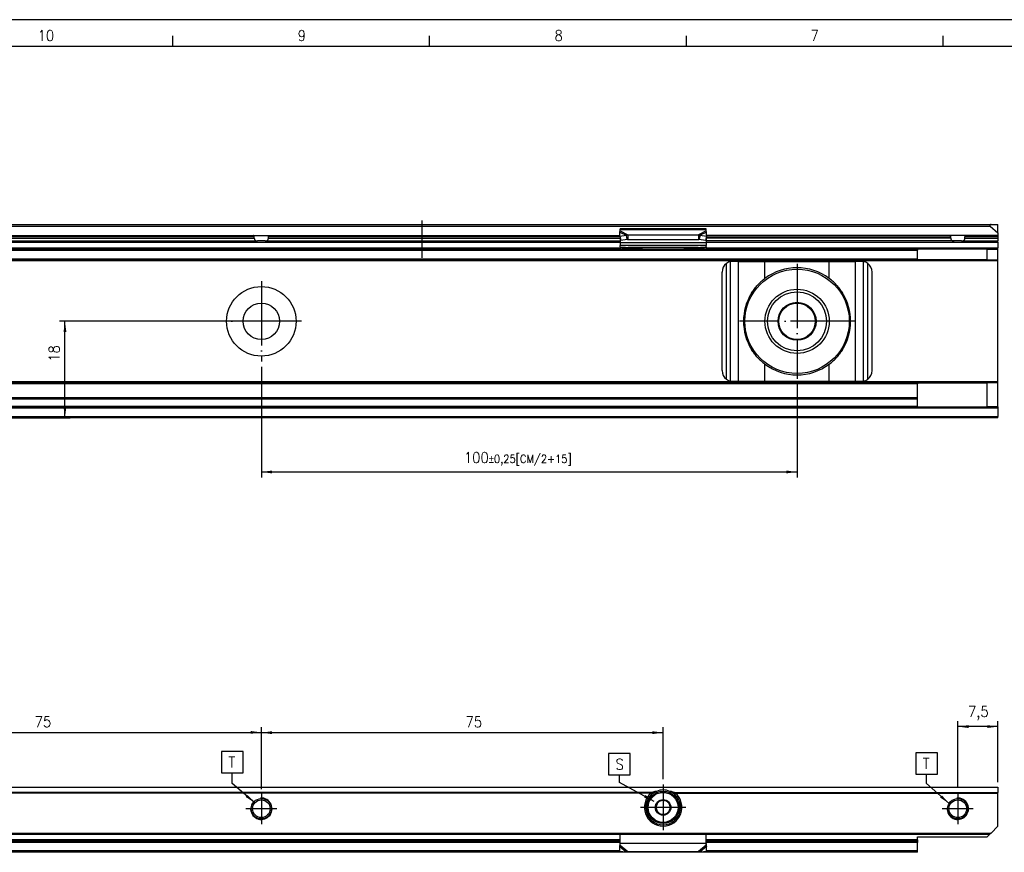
# Model space of a CAD drawing. Header units: millimetres. Extents: x -746 to 556, y -92 to 517.
# Tile 21 of 37: x -371 to -187, y 346 to 502. Entities that reach past the tile are written whole.
import ezdxf

# ---------------------------------------------------------------- set-up
doc = ezdxf.new("R2010")
doc.units = ezdxf.units.MM
doc.linetypes.add('DOT_CENTER', pattern=[14, 12, -1, 0, -1])
doc.layers.add('1', color=7, linetype='Continuous')
doc.styles.add('CONVERTER_12', font='txt.shx', dxfattribs={"width": 0.9})
doc.dimstyles.new('ME10_DIM_31', dxfattribs={"dimtxt": 2, "dimasz": 2, "dimexe": 1, "dimexo": 1, "dimgap": 1, "dimtad": 1, "dimdsep": 46, "dimtxsty": 'CONVERTER_12', "dimsah": 1, "dimcen": 0.09, "dimclrd": 2, "dimclre": 2, "dimclrt": 2, "dimadec": 0, "dimazin": 0, "dimtfac": 1, "dimtdec": 4, "dimtix": 1, "dimtmove": 0, "dimatfit": 3, "dimfxl": 1, "dimtolj": 1, "dimtzin": 0, "dimarcsym": 0})
doc.dimstyles.new('ME10_DIM_35', dxfattribs={"dimtxt": 2, "dimasz": 2, "dimexe": 1, "dimexo": 1, "dimgap": 1, "dimtad": 1, "dimdsep": 46, "dimtxsty": 'CONVERTER_12', "dimsah": 1, "dimcen": 0.09, "dimclrd": 2, "dimclre": 2, "dimclrt": 2, "dimadec": 0, "dimazin": 0, "dimtol": 1, "dimtp": 0.25, "dimtm": 0.25, "dimtfac": 0.75, "dimtdec": 0, "dimtix": 1, "dimtmove": 0, "dimatfit": 3, "dimfxl": 1, "dimtolj": 1, "dimtzin": 0, "dimarcsym": 0})
doc.dimstyles.new('ME10_DIM_36', dxfattribs={"dimtxt": 2, "dimasz": 2, "dimexe": 1, "dimexo": 1, "dimgap": 1, "dimtad": 1, "dimdsep": 46, "dimtxsty": 'CONVERTER_12', "dimsah": 1, "dimcen": 0.09, "dimclrd": 2, "dimclre": 2, "dimclrt": 2, "dimadec": 0, "dimazin": 0, "dimtfac": 1, "dimtdec": 4, "dimtix": 1, "dimtmove": 0, "dimatfit": 3, "dimfxl": 1, "dimtolj": 1, "dimtzin": 0, "dimarcsym": 0})
doc.dimstyles.new('ME10_DIM_37', dxfattribs={"dimtxt": 2, "dimasz": 2, "dimexe": 1, "dimexo": 1, "dimgap": 1, "dimtad": 1, "dimdsep": 46, "dimtxsty": 'CONVERTER_12', "dimsah": 1, "dimcen": 0.09, "dimclrd": 2, "dimclre": 2, "dimclrt": 2, "dimadec": 0, "dimazin": 0, "dimtfac": 1, "dimtdec": 4, "dimtix": 1, "dimtmove": 0, "dimatfit": 3, "dimfxl": 1, "dimtolj": 1, "dimtzin": 0, "dimarcsym": 0})
doc.dimstyles.new('ME10_DIM_39', dxfattribs={"dimtxt": 2, "dimasz": 2, "dimexe": 1, "dimexo": 1, "dimgap": 1, "dimtad": 1, "dimdsep": 46, "dimtxsty": 'CONVERTER_12', "dimsah": 1, "dimcen": 0.09, "dimclrd": 2, "dimclre": 2, "dimclrt": 2, "dimadec": 0, "dimazin": 0, "dimtfac": 1, "dimtdec": 4, "dimtix": 1, "dimtmove": 0, "dimatfit": 3, "dimfxl": 1, "dimtolj": 1, "dimtzin": 0, "dimarcsym": 0})
doc.dimstyles.get("Standard").update_dxf_attribs({"dimtxt": 0.18, "dimasz": 0.18, "dimexe": 0.18, "dimexo": 0.0625, "dimgap": 0.09, "dimtad": 0, "dimtih": 1, "dimtoh": 1, "dimdec": 4, "dimzin": 0, "dimdsep": 46, "dimtxsty": 'Standard', "dimcen": 0.09, "dimadec": 0, "dimazin": 0, "dimtfac": 1, "dimtdec": 4, "dimtofl": 0, "dimtmove": 0, "dimatfit": 3, "dimfxl": 1, "dimtolj": 1, "dimtzin": 0, "dimarcsym": 0})

# ---------------------------------------------------------------- blocks, each defined once
blk = doc.blocks.new('SOPORTE_SV2-T__50', base_point=(-462.95, 427.45))
at = {"color": 7, "linetype": 'Continuous'}
for p, q in [((-461.65, 463.55), (-189.25, 463.55)), ((-461.52, 463.2), (-189.38, 463.2)), ((-189.38, 463.2), (-187.95, 462)), ((-189.25, 463.55), (-187.95, 463.55)), ((-187.95, 462), (-187.95, 463.55)), ((-392.36, 461.45), (-326.89, 461.45)), ((-326.89, 461.45), (-324.01, 461.45)), ((-324.01, 461.45), (-258.54, 461.45)), ((-258.54, 461.33), (-258.56, 462.13)), ((-258.54, 461.33), (-257.37, 461.51)), ((-258.54, 461.33), (-258.36, 460.6)), ((-242.45, 462.72), (-258.45, 462.72)), ((-258.45, 462.51), (-258.45, 462.72)), ((-258.45, 462.33), (-258.45, 462.51)), ((-257.37, 461.51), (-257.26, 461.07)), ((-257.04, 461.6), (-243.86, 461.6)), ((-257.04, 461.6), (-257.04, 461.09)), ((-243.86, 461.6), (-243.86, 461.09)), ((-243.53, 461.51), (-243.64, 461.07)), ((-243.53, 461.51), (-242.36, 461.33)), ((-242.36, 461.33), (-242.54, 460.6)), ((-242.45, 462.51), (-242.45, 462.72)), ((-242.45, 462.33), (-242.45, 462.51)), ((-242.36, 461.33), (-242.34, 462.13)), ((-196.89, 461.45), (-242.36, 461.45)), ((-194.01, 461.45), (-196.89, 461.45)), ((-187.95, 461.45), (-194.01, 461.45)), ((-187.95, 462), (-187.95, 461.5)), ((-187.95, 461.45), (-187.95, 461.5)), ((-187.95, 461.45), (-187.95, 461.25)), ((-392.45, 460.45), (-326.14, 460.45)), ((-326.76, 460.95), (-326.76, 461.25)), ((-324.76, 460.45), (-326.14, 460.45)), ((-324.76, 460.45), (-258.45, 460.45)), ((-324.14, 460.95), (-324.14, 461.25)), ((-258.45, 460.98), (-258.45, 460.11)), ((-258.45, 460.11), (-258.45, 459.62)), ((-242.45, 459.62), (-258.45, 459.62)), ((-258.45, 459.34), (-258.45, 459.62)), ((-258.36, 460.6), (-257.18, 460.78)), ((-257.26, 461.07), (-257.18, 460.78)), ((-257.04, 461.09), (-257.04, 460.75)), ((-257.04, 460.75), (-243.86, 460.75)), ((-243.86, 461.09), (-243.86, 460.75)), ((-243.64, 461.07), (-243.72, 460.78)), ((-243.72, 460.78), (-242.54, 460.6)), ((-242.45, 460.98), (-242.45, 460.11)), ((-196.14, 460.45), (-242.45, 460.45)), ((-242.45, 460.11), (-242.45, 459.62)), ((-242.45, 459.34), (-242.45, 459.62)), ((-196.76, 460.95), (-196.76, 461.25)), ((-194.76, 460.45), (-196.14, 460.45)), ((-194.76, 460.45), (-187.95, 460.45)), ((-194.14, 460.95), (-194.14, 461.25)), ((-187.95, 461.25), (-187.95, 460.95)), ((-187.95, 460.95), (-187.95, 460.45)), ((-187.95, 460.25), (-187.95, 460.45)), ((-187.95, 460.25), (-187.95, 459.15)), ((-392.45, 458.95), (-258.45, 458.95)), ((-258.45, 459.34), (-258.45, 459.16)), ((-258.45, 459.16), (-258.45, 458.95)), ((-258.45, 458.95), (-255.69, 458.95)), ((-256.96, 459.23), (-253.45, 458.96)), ((-256.96, 459.23), (-256.96, 459.12)), ((-255.69, 458.95), (-256.96, 459.05)), ((-255.69, 458.95), (-253.45, 458.95)), ((-253.45, 458.96), (-253.45, 458.95)), ((-253.45, 458.96), (-247.45, 458.96)), ((-253.45, 458.95), (-247.45, 458.95)), ((-247.45, 458.96), (-243.94, 459.23)), ((-247.45, 458.96), (-247.45, 458.95)), ((-247.45, 458.95), (-245.21, 458.95)), ((-243.94, 459.05), (-245.21, 458.95)), ((-245.21, 458.95), (-242.45, 458.95)), ((-243.94, 459.12), (-243.94, 459.23)), ((-242.45, 459.34), (-242.45, 459.16)), ((-242.45, 459.16), (-242.45, 458.95)), ((-242.45, 458.95), (-202.95, 458.95)), ((-202.95, 458.95), (-202.95, 458.75)), ((-189.95, 458.95), (-202.95, 458.95)), ((-202.95, 457.15), (-202.95, 458.75)), ((-189.95, 458.95), (-187.95, 458.95)), ((-189.95, 456.95), (-189.95, 458.95)), ((-187.95, 458.95), (-187.95, 459.15)), ((-187.95, 456.95), (-187.95, 458.95)), ((-447.95, 456.95), (-202.95, 456.95)), ((-236.38, 456.65), (-237.45, 456.65)), ((-236.38, 456.65), (-231.46, 456.65)), ((-231.46, 456.65), (-219.44, 456.65)), ((-219.44, 456.65), (-214.52, 456.65)), ((-213.45, 456.65), (-214.52, 456.65)), ((-202.95, 456.95), (-202.95, 457.15)), ((-189.95, 456.95), (-202.95, 456.95)), ((-189.95, 456.95), (-187.95, 456.95)), ((-187.95, 456.75), (-187.95, 456.95)), ((-187.95, 434.15), (-187.95, 456.75)), ((-239.45, 436.25), (-239.45, 454.65)), ((-211.45, 436.25), (-211.45, 454.65)), ((-202.95, 433.95), (-447.95, 433.95)), ((-237.45, 434.25), (-236.38, 434.25)), ((-236.38, 434.25), (-231.46, 434.25)), ((-231.46, 434.25), (-219.44, 434.25)), ((-219.44, 434.25), (-214.52, 434.25)), ((-214.52, 434.25), (-213.45, 434.25)), ((-202.95, 433.95), (-202.95, 433.75)), ((-202.95, 433.95), (-189.95, 433.95)), ((-202.95, 431.17), (-202.95, 433.75)), ((-189.95, 429.45), (-189.95, 433.95)), ((-187.95, 433.95), (-189.95, 433.95)), ((-187.95, 433.95), (-187.95, 434.15)), ((-187.95, 429.45), (-187.95, 433.95)), ((-202.95, 431.17), (-447.95, 431.17)), ((-202.95, 430.89), (-202.95, 431.17)), ((-202.95, 429.57), (-202.95, 430.89)), ((-202.95, 429.45), (-447.95, 429.45)), ((-202.95, 429.45), (-202.95, 429.57)), ((-202.95, 429.45), (-189.95, 429.45)), ((-187.95, 429.45), (-189.95, 429.45)), ((-187.95, 429.45), (-187.95, 429.25)), ((-187.95, 429.25), (-187.95, 427.65)), ((-187.95, 427.45), (-462.95, 427.45)), ((-187.95, 427.45), (-187.95, 427.65))]:
    blk.add_line(p, q, dxfattribs=at)
at = {"color": 3, "linetype": 'Continuous'}
for p, q in [((-392.36, 461.5), (-258.54, 461.5)), ((-258.56, 462.13), (-257.37, 461.51)), ((-242.45, 462.51), (-258.45, 462.51)), ((-258.45, 462.33), (-257.04, 461.6)), ((-242.45, 462.33), (-243.86, 461.6)), ((-242.34, 462.13), (-243.53, 461.51)), ((-187.95, 461.5), (-242.36, 461.5)), ((-392.45, 460.95), (-326.76, 460.95)), ((-392.45, 460.25), (-258.45, 460.25)), ((-326.76, 461.25), (-392.38, 461.25)), ((-258.52, 461.25), (-324.14, 461.25)), ((-324.14, 460.95), (-258.45, 460.95)), ((-242.45, 460.11), (-258.45, 460.11)), ((-196.76, 460.95), (-242.45, 460.95)), ((-242.45, 460.25), (-187.95, 460.25)), ((-242.38, 461.25), (-196.76, 461.25)), ((-187.95, 461.25), (-194.14, 461.25)), ((-194.14, 460.95), (-187.95, 460.95)), ((-447.95, 458.75), (-202.95, 458.75)), ((-392.45, 459.15), (-258.45, 459.15)), ((-243.94, 459.23), (-256.96, 459.23)), ((-256.96, 459.12), (-256.96, 459.05)), ((-243.94, 459.05), (-243.94, 459.12)), ((-242.45, 459.15), (-187.95, 459.15)), ((-187.95, 456.75), (-462.95, 456.75)), ((-447.95, 457.15), (-202.95, 457.15)), ((-238.65, 434.65), (-238.65, 456.25)), ((-237.85, 434.29), (-237.85, 456.61)), ((-236.38, 434.25), (-236.38, 456.65)), ((-231.46, 453.44), (-231.46, 456.65)), ((-219.44, 453.44), (-219.44, 456.65)), ((-214.52, 434.25), (-214.52, 456.65)), ((-213.05, 434.29), (-213.05, 456.61)), ((-212.25, 434.65), (-212.25, 456.25)), ((-231.46, 434.25), (-231.46, 437.46)), ((-219.44, 434.25), (-219.44, 437.46)), ((-187.95, 434.15), (-462.95, 434.15)), ((-202.95, 433.75), (-447.95, 433.75)), ((-202.95, 430.89), (-447.95, 430.89)), ((-187.95, 429.25), (-462.95, 429.25)), ((-202.95, 429.57), (-447.95, 429.57)), ((-462.95, 427.65), (-187.95, 427.65))]:
    blk.add_line(p, q, dxfattribs=at)
at = {"color": 7, "linetype": 'Continuous'}
for centre, radius in [((-225.45, 445.45), 9.75), ((-325.45, 445.45), 6.5), ((-225.45, 445.45), 6), ((-225.45, 445.45), 5.5), ((-325.45, 445.45), 3.4), ((-225.45, 445.45), 3.55), ((-225.45, 445.45), 3.4)]:
    blk.add_circle(centre, radius, dxfattribs=at)
for centre, radius, start, end in [((-189.25, 463.35), 0.2, 90, 230), ((-237.45, 454.65), 2, 126.8699, 180), ((-237.45, 454.65), 2, 101.598, 126.8699), ((-237.45, 454.65), 2, 90, 101.598), ((-213.45, 454.65), 2, 78.402, 90), ((-213.45, 454.65), 2, 53.1301, 78.402), ((-213.45, 454.65), 2, 360, 53.1301), ((-225.45, 445.45), 10, 53.076, 126.924), ((-225.45, 445.45), 10, 126.924, 138.5708), ((-225.45, 445.45), 10, 41.4292, 53.076), ((-225.45, 445.45), 10, 148.2363, 211.7637), ((-225.45, 445.45), 10, 328.2362, 31.7638), ((-225.45, 445.45), 10, 221.4292, 233.076), ((-225.45, 445.45), 10, 233.076, 306.924), ((-225.45, 445.45), 10, 306.924, 318.5708), ((-237.45, 436.25), 2, 180, 233.1301), ((-213.45, 436.25), 2, 306.8699, 0), ((-237.45, 436.25), 2, 233.1301, 258.402), ((-237.45, 436.25), 2, 258.402, 270), ((-213.45, 436.25), 2, 270, 281.598), ((-213.45, 436.25), 2, 281.598, 306.8699)]:
    blk.add_arc(centre, radius, start, end, dxfattribs=at)
for points, knots in [([(-326.76, 461.25), (-326.76, 461.25), (-326.76, 461.25), (-326.76, 461.27), (-326.76, 461.29), (-326.77, 461.31), (-326.78, 461.33), (-326.78, 461.35), (-326.79, 461.37), (-326.8, 461.38), (-326.81, 461.4), (-326.82, 461.41), (-326.83, 461.42), (-326.84, 461.43), (-326.85, 461.44), (-326.87, 461.45), (-326.89, 461.45), (-326.89, 461.45)], [0, 0, 0, 0, 0.0031683, 0.006336, 0.0372085, 0.0632551, 0.0837858, 0.1010095, 0.1216972, 0.137315, 0.1560871, 0.1718016, 0.1868141, 0.1993732, 0.2139387, 0.2375448, 0.2593795, 0.2593795, 0.2593795, 0.2593795]), ([(-324.14, 461.25), (-324.14, 461.25), (-324.14, 461.25), (-324.14, 461.27), (-324.14, 461.29), (-324.13, 461.31), (-324.12, 461.34), (-324.11, 461.37), (-324.1, 461.39), (-324.08, 461.41), (-324.07, 461.42), (-324.06, 461.43), (-324.05, 461.44), (-324.04, 461.44), (-324.03, 461.45), (-324.02, 461.45), (-324.01, 461.45), (-324.01, 461.45)], [0, 0, 0, 0, 0.0031219, 0.0062433, 0.0371286, 0.0631881, 0.0837322, 0.1212259, 0.156042, 0.1700747, 0.1867327, 0.2006595, 0.2139135, 0.2274073, 0.2378608, 0.2498508, 0.2594367, 0.2594367, 0.2594367, 0.2594367]), ([(-258.56, 462.13), (-258.55, 462.15), (-258.53, 462.18), (-258.51, 462.24), (-258.48, 462.29), (-258.46, 462.32), (-258.45, 462.33)], [0, 0, 0, 0, 0.0630544, 0.1234867, 0.1799191, 0.2333291, 0.2333291, 0.2333291, 0.2333291]), ([(-257.37, 461.51), (-257.34, 461.52), (-257.29, 461.54), (-257.2, 461.56), (-257.12, 461.59), (-257.06, 461.6), (-257.04, 461.6)], [0, 0, 0, 0, 0.0837038, 0.1730262, 0.2625573, 0.3435202, 0.3435202, 0.3435202, 0.3435202]), ([(-243.86, 461.6), (-243.84, 461.6), (-243.78, 461.59), (-243.7, 461.56), (-243.61, 461.54), (-243.56, 461.52), (-243.53, 461.51)], [0, 0, 0, 0, 0.0849289, 0.1704941, 0.256711, 0.3435204, 0.3435204, 0.3435204, 0.3435204]), ([(-242.34, 462.13), (-242.35, 462.15), (-242.37, 462.18), (-242.39, 462.24), (-242.42, 462.29), (-242.44, 462.32), (-242.45, 462.33)], [0, 0, 0, 0, 0.0630544, 0.1234867, 0.1753749, 0.2333288, 0.2333288, 0.2333288, 0.2333288]), ([(-196.76, 461.25), (-196.76, 461.25), (-196.76, 461.25), (-196.76, 461.27), (-196.77, 461.3), (-196.77, 461.33), (-196.79, 461.37), (-196.81, 461.4), (-196.83, 461.42), (-196.85, 461.43), (-196.86, 461.44), (-196.87, 461.45), (-196.88, 461.45), (-196.89, 461.45), (-196.89, 461.45)], [0, 0, 0, 0, 0.0032225, 0.006338, 0.0457209, 0.0837493, 0.1212087, 0.1559948, 0.1862741, 0.2137839, 0.2260551, 0.2377687, 0.2479644, 0.2593368, 0.2593368, 0.2593368, 0.2593368]), ([(-194.01, 461.45), (-194.01, 461.45), (-194.03, 461.45), (-194.05, 461.44), (-194.06, 461.43), (-194.07, 461.42), (-194.08, 461.41), (-194.09, 461.4), (-194.1, 461.38), (-194.11, 461.37), (-194.12, 461.35), (-194.12, 461.33), (-194.13, 461.31), (-194.14, 461.29), (-194.14, 461.27), (-194.14, 461.25), (-194.14, 461.25), (-194.14, 461.25)], [0, 0, 0, 0, 0.0218349, 0.045441, 0.0572518, 0.072566, 0.0892441, 0.1032919, 0.120143, 0.137683, 0.1548542, 0.1755929, 0.1961235, 0.2221698, 0.2530419, 0.2561575, 0.2593799, 0.2593799, 0.2593799, 0.2593799]), ([(-326.76, 460.95), (-326.76, 460.94), (-326.76, 460.91), (-326.76, 460.88), (-326.75, 460.84), (-326.75, 460.8), (-326.73, 460.75), (-326.71, 460.69), (-326.68, 460.64), (-326.64, 460.6), (-326.61, 460.57), (-326.55, 460.53), (-326.47, 460.49), (-326.37, 460.46), (-326.25, 460.45), (-326.18, 460.45), (-326.14, 460.45)], [0, 0, 0, 0, 0.0350308, 0.0700838, 0.1074618, 0.1388803, 0.2023942, 0.2686208, 0.3257331, 0.3745896, 0.4257438, 0.4743719, 0.5784294, 0.6876474, 0.7990086, 0.918714, 0.918714, 0.918714, 0.918714]), ([(-324.76, 460.45), (-324.72, 460.45), (-324.65, 460.45), (-324.53, 460.46), (-324.43, 460.49), (-324.35, 460.53), (-324.29, 460.57), (-324.26, 460.6), (-324.22, 460.64), (-324.19, 460.69), (-324.17, 460.75), (-324.15, 460.8), (-324.15, 460.85), (-324.14, 460.88), (-324.14, 460.91), (-324.14, 460.94), (-324.14, 460.95)], [0, 0, 0, 0, 0.1197065, 0.2310686, 0.3402861, 0.4443433, 0.4929743, 0.544132, 0.5929839, 0.6500895, 0.7163159, 0.7798296, 0.8163165, 0.8486414, 0.8836887, 0.918714, 0.918714, 0.918714, 0.918714]), ([(-257.18, 460.78), (-257.17, 460.78), (-257.15, 460.77), (-257.11, 460.76), (-257.07, 460.75), (-257.05, 460.75), (-257.04, 460.75)], [0, 0, 0, 0, 0.0372861, 0.0751943, 0.1129244, 0.1512902, 0.1512902, 0.1512902, 0.1512902]), ([(-243.86, 460.75), (-243.85, 460.75), (-243.83, 460.75), (-243.79, 460.76), (-243.75, 460.77), (-243.73, 460.78), (-243.72, 460.78)], [0, 0, 0, 0, 0.0383658, 0.0760959, 0.1140041, 0.1512902, 0.1512902, 0.1512902, 0.1512902]), ([(-196.76, 460.95), (-196.76, 460.94), (-196.76, 460.91), (-196.76, 460.88), (-196.75, 460.85), (-196.75, 460.81), (-196.74, 460.78), (-196.73, 460.75), (-196.72, 460.72), (-196.7, 460.68), (-196.68, 460.64), (-196.64, 460.6), (-196.61, 460.57), (-196.55, 460.53), (-196.47, 460.49), (-196.37, 460.46), (-196.25, 460.45), (-196.18, 460.45), (-196.14, 460.45)], [0, 0, 0, 0, 0.0380438, 0.0700721, 0.1044241, 0.1388855, 0.1719736, 0.2054282, 0.2391594, 0.2686951, 0.3258023, 0.3746553, 0.4258118, 0.4744419, 0.5784983, 0.687715, 0.7990765, 0.9187821, 0.9187821, 0.9187821, 0.9187821]), ([(-194.76, 460.45), (-194.72, 460.45), (-194.65, 460.45), (-194.53, 460.46), (-194.43, 460.49), (-194.35, 460.53), (-194.29, 460.57), (-194.26, 460.6), (-194.22, 460.64), (-194.2, 460.68), (-194.18, 460.72), (-194.17, 460.75), (-194.16, 460.78), (-194.15, 460.81), (-194.15, 460.85), (-194.14, 460.88), (-194.14, 460.91), (-194.14, 460.94), (-194.14, 460.95)], [0, 0, 0, 0, 0.1197057, 0.2310672, 0.3402839, 0.4443402, 0.4929703, 0.5441268, 0.5929799, 0.650087, 0.6796228, 0.7133539, 0.7468086, 0.7798967, 0.8163844, 0.8487099, 0.8807382, 0.918782, 0.918782, 0.918782, 0.918782]), ([(-258.45, 459.34), (-258.33, 459.33), (-258.08, 459.32), (-257.7, 459.29), (-257.33, 459.26), (-257.08, 459.24), (-256.96, 459.23)], [0, 0, 0, 0, 0.373743, 0.74735, 1.121197, 1.494893, 1.494893, 1.494893, 1.494893]), ([(-256.96, 459.05), (-257.08, 459.06), (-257.33, 459.08), (-257.7, 459.1), (-258.08, 459.13), (-258.33, 459.15), (-258.45, 459.16)], [0, 0, 0, 0, 0.373648, 0.747439, 1.120992, 1.494694, 1.494694, 1.494694, 1.494694]), ([(-243.94, 459.23), (-243.82, 459.24), (-243.57, 459.26), (-243.2, 459.29), (-242.82, 459.32), (-242.57, 459.33), (-242.45, 459.34)], [0, 0, 0, 0, 0.373695, 0.747543, 1.121146, 1.494893, 1.494893, 1.494893, 1.494893]), ([(-242.45, 459.16), (-242.57, 459.15), (-242.82, 459.13), (-243.2, 459.1), (-243.57, 459.08), (-243.82, 459.06), (-243.94, 459.05)], [0, 0, 0, 0, 0.373702, 0.747255, 1.121052, 1.494694, 1.494694, 1.494694, 1.494694]), ([(-233.95, 450.71), (-233.87, 450.83), (-233.71, 451.06), (-233.46, 451.4), (-233.21, 451.74), (-233.03, 451.96), (-232.95, 452.07)], [0, 0, 0, 0, 0.425548, 0.842522, 1.267064, 1.685169, 1.685169, 1.685169, 1.685169]), ([(-217.95, 452.07), (-217.87, 451.96), (-217.69, 451.74), (-217.44, 451.4), (-217.19, 451.06), (-217.03, 450.83), (-216.95, 450.71)], [0, 0, 0, 0, 0.418104, 0.842646, 1.25962, 1.685167, 1.685167, 1.685167, 1.685167]), ([(-232.95, 438.83), (-233.03, 438.94), (-233.21, 439.16), (-233.46, 439.5), (-233.71, 439.84), (-233.87, 440.07), (-233.95, 440.19)], [0, 0, 0, 0, 0.418104, 0.842647, 1.259621, 1.685169, 1.685169, 1.685169, 1.685169]), ([(-216.95, 440.19), (-217.03, 440.07), (-217.19, 439.84), (-217.44, 439.5), (-217.69, 439.16), (-217.87, 438.94), (-217.95, 438.83)], [0, 0, 0, 0, 0.425548, 0.842521, 1.267063, 1.685167, 1.685167, 1.685167, 1.685167])]:
    blk.add_open_spline(points, degree=3, knots=knots, dxfattribs=at)
at = {"layer": '1', "color": 2, "linetype": 'DOT_CENTER'}
for p, q in [((-225.45, 456.2), (-225.45, 434.7)), ((-325.45, 452.95), (-325.45, 437.95)), ((-317.95, 445.45), (-332.95, 445.45)), ((-214.7, 445.45), (-236.2, 445.45))]:
    blk.add_line(p, q, dxfattribs=at)
blk = doc.blocks.new('*D95')
at = {"layer": '1', "color": 2, "linetype": 'Continuous'}
for p, q in [((-318.95, 445.45), (-363.11, 445.45)), ((-362.11, 427.45), (-362.11, 445.45)), ((-461.95, 427.45), (-361.11, 427.45))]:
    blk.add_line(p, q, dxfattribs=at)
at = {"layer": '1', "color": 2}
for points in [[(-361.84, 443.45), (-362.37, 443.45), (-362.11, 445.45)], [(-362.37, 429.45), (-361.84, 429.45), (-362.11, 427.45)]]:
    blk.add_solid(points, dxfattribs=at)
at = {"layer": '1', "color": 2, "insert": (-363.11, 437.89), "char_height": 2, "attachment_point": 7, "rotation": 90, "line_spacing_factor": 0.60024, "style": 'CONVERTER_12'}
blk.add_mtext('18', dxfattribs=at)
blk = doc.blocks.new('*D99')
at = {"layer": '1', "color": 2, "linetype": 'Continuous'}
for p, q in [((-325.45, 436.95), (-325.45, 416.31)), ((-225.45, 433.7), (-225.45, 416.31)), ((-325.45, 417.31), (-225.45, 417.31))]:
    blk.add_line(p, q, dxfattribs=at)
at = {"layer": '1', "color": 2}
for points in [[(-323.45, 417.58), (-323.45, 417.05), (-325.45, 417.31)], [(-227.45, 417.05), (-227.45, 417.58), (-225.45, 417.31)]]:
    blk.add_solid(points, dxfattribs=at)
at = {"layer": '1', "color": 2, "insert": (-287.64, 418.51), "char_height": 2, "attachment_point": 7, "rotation": 0.0001, "line_spacing_factor": 0.60024, "style": 'CONVERTER_12'}
blk.add_mtext('\\C2;\\C2;\\C2;100\\C2;\\H1.5;{\\Fgdt;`}0,25\\C2;[CM/2+15]', dxfattribs=at)
blk = doc.blocks.new('SOPORTE_SV2-T__55', base_point=(-462.95, 346.28))
at = {"color": 7, "linetype": 'Continuous'}
for p, q in [((-462.95, 358.42), (-187.95, 358.42)), ((-187.95, 358.42), (-187.95, 358.36)), ((-252.44, 356.92), (-252.8, 356.92)), ((-248.1, 356.92), (-248.46, 356.92)), ((-187.95, 358.36), (-187.95, 357.48)), ((-187.95, 357.34), (-187.95, 357.48)), ((-187.95, 351.17), (-187.95, 357.34)), ((-251.78, 355.23), (-251.49, 355.45)), ((-251.73, 354.87), (-251.78, 355.23)), ((-250.92, 355.88), (-250.63, 356.1)), ((-250.63, 356.1), (-250.3, 355.96)), ((-249.64, 355.68), (-249.3, 355.54)), ((-249.3, 355.54), (-249.25, 355.18)), ((-251.6, 353.8), (-251.65, 354.16)), ((-251.26, 353.66), (-251.6, 353.8)), ((-250.27, 353.24), (-250.6, 353.38)), ((-249.98, 353.46), (-250.27, 353.24)), ((-249.12, 354.11), (-249.41, 353.89)), ((-249.17, 354.47), (-249.12, 354.11)), ((-187.95, 351.17), (-189.25, 349.87)), ((-461.45, 349.67), (-189.45, 349.67)), ((-258.45, 347.95), (-258.45, 349.67)), ((-242.45, 347.95), (-242.45, 349.67)), ((-189.45, 349.67), (-189.95, 349.17)), ((-189.25, 349.87), (-189.45, 349.67)), ((-392.45, 348.42), (-258.45, 348.42)), ((-258.56, 347.38), (-258.51, 347.55)), ((-258.54, 346.49), (-258.56, 347.38)), ((-258.45, 347.93), (-258.45, 347.95)), ((-258.45, 347.64), (-258.45, 347.93)), ((-242.45, 348.42), (-202.95, 348.42)), ((-242.45, 347.93), (-242.45, 347.95)), ((-242.45, 347.64), (-242.45, 347.93)), ((-242.39, 347.55), (-242.34, 347.38)), ((-242.36, 346.49), (-242.34, 347.38)), ((-202.95, 348.62), (-202.95, 349.17)), ((-202.95, 349.17), (-189.95, 349.17)), ((-202.95, 348.62), (-202.95, 348.42)), ((-202.95, 348.42), (-202.95, 348.13)), ((-202.95, 346.57), (-202.95, 348.13)), ((-202.95, 346.28), (-447.95, 346.28)), ((-258.54, 346.49), (-257.37, 346.36)), ((-257.04, 346.43), (-243.86, 346.43)), ((-243.53, 346.36), (-242.36, 346.49)), ((-202.95, 346.28), (-202.95, 346.57))]:
    blk.add_line(p, q, dxfattribs=at)
at = {"color": 3, "linetype": 'Continuous'}
for p, q in [((-187.95, 358.36), (-462.95, 358.36)), ((-252.44, 357.48), (-398.46, 357.48)), ((-252.72, 357.34), (-398.18, 357.34)), ((-248.46, 357.48), (-187.95, 357.48)), ((-248.18, 357.34), (-187.95, 357.34)), ((-461.65, 349.87), (-189.25, 349.87)), ((-258.45, 348.62), (-392.45, 348.62)), ((-258.45, 348.13), (-392.45, 348.13)), ((-258.56, 347.38), (-257.37, 346.36)), ((-242.45, 347.93), (-258.45, 347.93)), ((-258.45, 347.64), (-257.04, 346.43)), ((-242.45, 347.64), (-243.86, 346.43)), ((-242.34, 347.38), (-243.53, 346.36)), ((-202.95, 348.62), (-242.45, 348.62)), ((-202.95, 348.13), (-242.45, 348.13)), ((-258.54, 346.57), (-392.36, 346.57)), ((-202.95, 346.57), (-242.36, 346.57))]:
    blk.add_line(p, q, dxfattribs=at)
at = {"color": 7, "linetype": 'Continuous'}
for centre, radius in [((-250.45, 354.67), 3), ((-325.45, 354.42), 1.9), ((-325.45, 354.42), 1.65), ((-250.45, 354.67), 1.45), ((-250.45, 354.67), 0.05), ((-195.45, 354.42), 1.9), ((-195.45, 354.42), 1.65)]:
    blk.add_circle(centre, radius, dxfattribs=at)
at = {"color": 3, "linetype": 'Continuous'}
blk.add_circle((-250.45, 354.67), 2.8, dxfattribs=at)
at = {"color": 7, "linetype": 'Continuous'}
for radius, start, end in [(3.5, 130.3552, 49.6448), (3.25, 112.6199, 67.3801), (3.25, 67.3801, 112.6199), (1.3, 171.2763, 203.161), (1.3, 143.161, 171.2763), (1.3, 111.2763, 143.161), (1.3, 83.161, 111.2763), (1.3, 51.2763, 83.161), (1.3, 23.161, 51.2763), (1.3, 351.2763, 23.161), (1.3, 203.161, 231.2763), (1.3, 231.2763, 263.161), (1.3, 263.161, 291.2763), (1.3, 291.2763, 323.161), (1.3, 323.161, 351.2763)]:
    blk.add_arc((-250.45, 354.67), radius, start, end, dxfattribs=at)
for points, knots in [([(-252.44, 357.48), (-252.46, 357.47), (-252.51, 357.45), (-252.57, 357.43), (-252.62, 357.4), (-252.65, 357.38), (-252.69, 357.36), (-252.71, 357.35), (-252.72, 357.34)], [0, 0, 0, 0, 0.0793997, 0.1547809, 0.1953428, 0.2336516, 0.2787853, 0.3133325, 0.3133325, 0.3133325, 0.3133325]), ([(-251.7, 357.67), (-251.76, 357.66), (-251.89, 357.63), (-252.07, 357.59), (-252.26, 357.54), (-252.38, 357.5), (-252.44, 357.48)], [0, 0, 0, 0, 0.1915726, 0.384016, 0.5730196, 0.7635471, 0.7635471, 0.7635471, 0.7635471]), ([(-248.46, 357.48), (-248.52, 357.5), (-248.64, 357.54), (-248.83, 357.59), (-249.01, 357.63), (-249.14, 357.66), (-249.2, 357.67)], [0, 0, 0, 0, 0.1903328, 0.3787731, 0.5718234, 0.763547, 0.763547, 0.763547, 0.763547]), ([(-248.18, 357.34), (-248.19, 357.35), (-248.22, 357.36), (-248.25, 357.38), (-248.28, 357.4), (-248.32, 357.43), (-248.38, 357.45), (-248.43, 357.47), (-248.46, 357.48)], [0, 0, 0, 0, 0.0423093, 0.0796464, 0.1151218, 0.1585165, 0.2234842, 0.3133304, 0.3133304, 0.3133304, 0.3133304]), ([(-258.56, 347.38), (-258.55, 347.4), (-258.53, 347.44), (-258.5, 347.51), (-258.48, 347.57), (-258.46, 347.62), (-258.45, 347.64)], [0, 0, 0, 0, 0.0660342, 0.1356749, 0.2077706, 0.2833141, 0.2833141, 0.2833141, 0.2833141]), ([(-258.51, 347.55), (-258.5, 347.59), (-258.48, 347.65), (-258.47, 347.76), (-258.45, 347.85), (-258.45, 347.92), (-258.45, 347.95)], [0, 0, 0, 0, 0.1157036, 0.21058, 0.3123664, 0.4089231, 0.4089231, 0.4089231, 0.4089231]), ([(-242.45, 347.95), (-242.45, 347.92), (-242.45, 347.86), (-242.43, 347.75), (-242.42, 347.65), (-242.4, 347.58), (-242.39, 347.55)], [0, 0, 0, 0, 0.0890373, 0.1983431, 0.3081199, 0.4089225, 0.4089225, 0.4089225, 0.4089225]), ([(-242.34, 347.38), (-242.35, 347.4), (-242.37, 347.44), (-242.4, 347.51), (-242.42, 347.57), (-242.44, 347.62), (-242.45, 347.64)], [0, 0, 0, 0, 0.0660342, 0.1356749, 0.2077706, 0.2833141, 0.2833141, 0.2833141, 0.2833141]), ([(-257.37, 346.36), (-257.34, 346.36), (-257.28, 346.37), (-257.2, 346.39), (-257.12, 346.41), (-257.06, 346.42), (-257.04, 346.43)], [0, 0, 0, 0, 0.083534, 0.1670936, 0.252779, 0.3386073, 0.3386073, 0.3386073, 0.3386073]), ([(-243.86, 346.43), (-243.84, 346.42), (-243.78, 346.41), (-243.7, 346.39), (-243.61, 346.37), (-243.56, 346.36), (-243.53, 346.36)], [0, 0, 0, 0, 0.0894086, 0.1715137, 0.2588192, 0.3386073, 0.3386073, 0.3386073, 0.3386073])]:
    blk.add_open_spline(points, degree=3, knots=knots, dxfattribs=at)
at = {"layer": '1', "color": 2, "linetype": 'DOT_CENTER'}
for p, q in [((-250.45, 358.92), (-250.45, 350.42)), ((-325.45, 357.32), (-325.45, 351.52)), ((-325.45, 357.07), (-325.45, 351.77)), ((-195.45, 357.32), (-195.45, 351.52)), ((-322.55, 354.42), (-328.35, 354.42)), ((-322.8, 354.42), (-328.1, 354.42)), ((-246.2, 354.67), (-254.7, 354.67)), ((-192.55, 354.42), (-198.35, 354.42))]:
    blk.add_line(p, q, dxfattribs=at)
at = {"layer": '1', "color": 30, "linetype": 'Continuous'}
for centre in [(-325.45, 354.42), (-325.45, 354.42), (-195.45, 354.42), (-195.45, 354.42)]:
    blk.add_arc(centre, 2, 175, 95, dxfattribs=at)
blk = doc.blocks.new('*D100')
at = {"layer": '1', "color": 2, "linetype": 'Continuous'}
for p, q in [((-325.45, 358.07), (-325.45, 369.63)), ((-250.45, 359.92), (-250.45, 369.63)), ((-325.45, 368.63), (-250.45, 368.63))]:
    blk.add_line(p, q, dxfattribs=at)
at = {"layer": '1', "color": 2}
for points in [[(-323.45, 368.89), (-323.45, 368.36), (-325.45, 368.63)], [(-252.45, 368.36), (-252.45, 368.89), (-250.45, 368.63)]]:
    blk.add_solid(points, dxfattribs=at)
at = {"layer": '1', "color": 2, "insert": (-287.34, 369.63), "char_height": 2, "attachment_point": 7, "rotation": 0.0001, "line_spacing_factor": 0.60024, "style": 'CONVERTER_12'}
blk.add_mtext('75', dxfattribs=at)
blk = doc.blocks.new('*D101')
at = {"layer": '1', "color": 2, "linetype": 'Continuous'}
for p, q in [((-400.45, 359.92), (-400.45, 369.67)), ((-325.45, 358.07), (-325.45, 369.67)), ((-400.45, 368.67), (-325.45, 368.67))]:
    blk.add_line(p, q, dxfattribs=at)
at = {"layer": '1', "color": 2}
for points in [[(-398.45, 368.94), (-398.45, 368.41), (-400.45, 368.67)], [(-327.45, 368.41), (-327.45, 368.94), (-325.45, 368.67)]]:
    blk.add_solid(points, dxfattribs=at)
at = {"layer": '1', "color": 2, "insert": (-367.75, 369.67), "char_height": 2, "attachment_point": 7, "rotation": 0.0001, "line_spacing_factor": 0.60024, "style": 'CONVERTER_12'}
blk.add_mtext('75', dxfattribs=at)
blk = doc.blocks.new('*D103')
at = {"layer": '1', "color": 2, "linetype": 'Continuous'}
for p, q in [((-195.45, 358.32), (-195.45, 370.76)), ((-187.95, 369.76), (-195.45, 369.76)), ((-187.95, 359.36), (-187.95, 370.76))]:
    blk.add_line(p, q, dxfattribs=at)
at = {"layer": '1', "color": 2}
for points in [[(-193.45, 370.03), (-193.45, 369.5), (-195.45, 369.76)], [(-189.95, 369.5), (-189.95, 370.03), (-187.95, 369.76)]]:
    blk.add_solid(points, dxfattribs=at)
at = {"layer": '1', "color": 2, "insert": (-193.55, 370.96), "char_height": 2, "attachment_point": 7, "rotation": 0.0001, "line_spacing_factor": 0.60024, "style": 'CONVERTER_12'}
blk.add_mtext('7,5', dxfattribs=at)
blk = doc.blocks.new('_A1', base_point=(89.41, -87.22))
at = {"layer": '1', "color": 2, "linetype": 'Continuous'}
for p, q in [((94.41, 501.78), (-745.59, 501.78)), ((-342.06, 498.78), (-342.06, 496.78)), ((-294.12, 498.78), (-294.12, 496.78)), ((-246.17, 498.78), (-246.17, 496.78)), ((-198.23, 498.78), (-198.23, 496.78))]:
    blk.add_line(p, q, dxfattribs=at)
at = {"layer": '1', "color": 7, "linetype": 'Continuous'}
blk.add_line((89.41, 496.78), (-725.59, 496.78), dxfattribs=at)
at = {"layer": '1', "color": 2, "char_height": 2, "attachment_point": 4, "line_spacing_factor": 1.20048, "style": 'CONVERTER_12'}
for s, insert in [('10', (-367.2, 498.81)), ('9', (-318.66, 498.81)), ('8', (-270.73, 498.81)), ('7', (-222.93, 498.81))]:
    blk.add_mtext(s, dxfattribs=dict(at, insert=insert))
blk = doc.blocks.new('Front4', base_point=(-375.45, 445.5))
at = {"layer": '1', "color": 2, "linetype": 'DOT_CENTER'}
blk.add_line((-295.45, 457.328), (-295.45, 464.258), dxfattribs=at)
blk.add_blockref('SOPORTE_SV2-T__50', (-462.95, 427.45))
at = {"layer": '1'}
dim = blk.add_linear_dim(base=(-362.106, 427.45), p1=(-317.95, 445.45), p2=(-462.95, 427.45), angle=90, dimstyle='ME10_DIM_31', dxfattribs=at)
dim.commit()
dim.dimension.update_dxf_attribs({"geometry": '*D95', "text_midpoint": (-364.106, 439.086), "text_rotation": 90})
dim = blk.add_linear_dim(base=(-325.45, 417.315), p1=(-225.45, 434.7), p2=(-325.45, 437.95), text='<>[CM/2+15]', dimstyle='ME10_DIM_35', override={"dimpost": '<>[CM/2+15]'}, dxfattribs=at)
dim.commit()
dim.dimension.update_dxf_attribs({"geometry": '*D99', "text_midpoint": (-275.45, 419.515), "text_rotation": 0.00014})
blk = doc.blocks.new('Top2', base_point=(-375.45, 352.35))
at = {"layer": '1', "color": 2}
for points in [[(-332.865, 365.139), (-332.865, 361.139), (-328.865, 361.139), (-328.865, 365.139)], [(-260.626, 364.722), (-260.626, 360.722), (-256.626, 360.722), (-256.626, 364.722)], [(-203.269, 364.855), (-203.269, 360.855), (-199.269, 360.855), (-199.269, 364.855)]]:
    blk.add_lwpolyline(points, close=True, dxfattribs=at)
for points in [[(-328.375, 356.62), (-328.029, 357.017), (-326.694, 355.505)], [(-254.016, 356.518), (-253.763, 356.981), (-252.134, 355.791)], [(-198.755, 356.52), (-198.406, 356.913), (-197.085, 355.388)]]:
    blk.add_solid(points, dxfattribs=at)
blk.add_blockref('SOPORTE_SV2-T__55', (-462.95, 346.279))
at = {"layer": '1', "color": 2, "style": 'CONVERTER_12', "width": 0.9}
for s, p in [('T', (-331.565, 362.139)), ('S', (-259.326, 361.722)), ('T', (-201.969, 361.855))]:
    blk.add_text(s, height=2, dxfattribs=at).set_placement(p)
at = {"layer": '1'}
for base, p1, p2, dimstyle, picture, middle in [((-187.95, 369.763), (-195.45, 357.321), (-187.95, 358.362), 'ME10_DIM_39', '*D103', (-191.7, 371.863)), ((-400.45, 368.672), (-325.45, 357.071), (-400.45, 358.921), 'ME10_DIM_37', '*D101', (-366.251, 370.672)), ((-325.45, 368.627), (-250.45, 358.921), (-325.45, 357.071), 'ME10_DIM_36', '*D100', (-285.842, 370.627))]:
    dim = blk.add_linear_dim(base=base, p1=p1, p2=p2, dimstyle=dimstyle, dxfattribs=at)
    dim.commit()
    dim.dimension.update_dxf_attribs({"geometry": picture, "text_midpoint": middle, "text_rotation": 0.00014})
at = {"layer": '1', "color": 2, "linetype": 'Continuous', "has_arrowhead": 0}
for points in [[(-326.694, 355.505), (-330.865, 359.139), (-330.865, 361.139)], [(-252.134, 355.791), (-258.626, 359.334), (-258.626, 360.722)], [(-197.085, 355.388), (-201.269, 359.105), (-201.269, 360.855)]]:
    blk.add_leader(points, dimstyle='Standard', dxfattribs=at)

msp = doc.modelspace()

# ---------------------------------------------------------------- block references
for name, p in [('_A1', (89.41, -87.22)), ('Front4', (-375.45, 445.5)), ('Top2', (-375.45, 352.35))]:
    msp.add_blockref(name, p)

doc.saveas('drawing.dxf')
